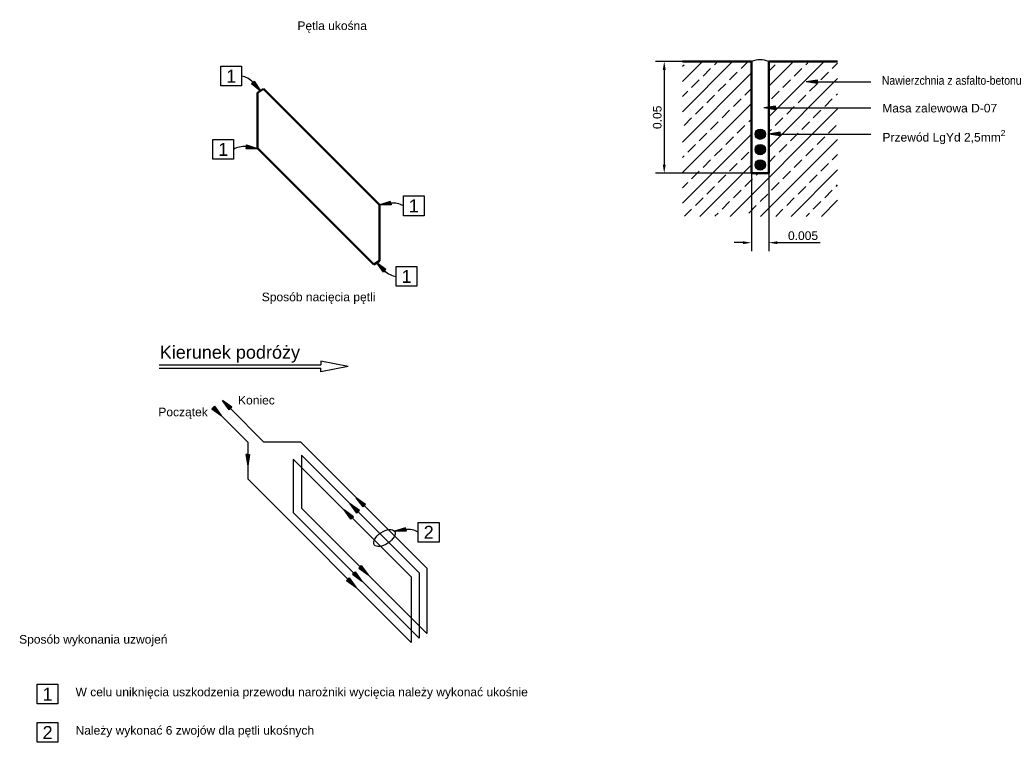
# Model space of a CAD drawing. Header units: metres. Extents: x 7499993 to 7500093, y 5790100 to 5790119.
# Tile 1 of 4: x 7499993.27 to 7500004.71, y 5790110.05 to 5790118.45. Entities that reach past the tile are written whole.
import ezdxf

# ---------------------------------------------------------------- set-up
doc = ezdxf.new("R2010")
doc.units = ezdxf.units.M
doc.header["$MEASUREMENT"] = 0
doc.layers.add('GTS - detekcja dla pojazdów', color=7, linetype='Continuous', lineweight=30)
doc.styles.get("Standard").update_dxf_attribs({"font": 'arial.ttf'})
doc.dimstyles.get("Standard").update_dxf_attribs({"dimtxt": 0.18, "dimasz": 0.18, "dimexe": 0.18, "dimexo": 0.0625, "dimgap": 0.09, "dimtad": 0, "dimtih": 1, "dimtoh": 1, "dimdec": 4, "dimzin": 0, "dimdsep": 46, "dimtxsty": 'Standard', "dimcen": 0.09, "dimadec": 0, "dimazin": 0, "dimtfac": 1, "dimtdec": 4, "dimtofl": 0, "dimtmove": 0, "dimatfit": 3, "dimfxl": 1, "dimtolj": 1, "dimtzin": 0, "dimarcsym": 0})

# ---------------------------------------------------------------- blocks, each defined once
blk = doc.blocks.new('*D21')
at = {"layer": 'GTS - detekcja dla pojazdów', "color": 0, "lineweight": -2, "transparency": 16777216}
for p, q in [((7500001.77, 5790117.965), (7500000.656, 5790117.965)), ((7500000.756, 5790117.865), (7500000.756, 5790116.765)), ((7500001.77, 5790116.665), (7500000.656, 5790116.665))]:
    blk.add_line(p, q, dxfattribs=at)
at = {"layer": 'GTS - detekcja dla pojazdów', "color": 0, "lineweight": -3, "transparency": 16777216}
for points in [[(7500000.773, 5790117.865), (7500000.739, 5790117.865), (7500000.756, 5790117.965)], [(7500000.739, 5790116.765), (7500000.773, 5790116.765), (7500000.756, 5790116.665)]]:
    blk.add_solid(points, dxfattribs=at)
at = {"layer": 'GTS - detekcja dla pojazdów', "color": 0, "lineweight": -3, "transparency": 16777216, "insert": (7500000.675, 5790117.315), "char_height": 0.1, "attachment_point": 5, "rotation": 90}
blk.add_mtext('\\A1;0.05', dxfattribs=at)
blk = doc.blocks.new('*D22')
at = {"layer": 'GTS - detekcja dla pojazdów', "color": 0, "lineweight": -2, "transparency": 16777216}
for p, q in [((7500001.77, 5790116.665), (7500001.77, 5790115.759)), ((7500001.97, 5790116.665), (7500001.97, 5790115.759)), ((7500001.67, 5790115.859), (7500001.57, 5790115.859)), ((7500002.07, 5790115.859), (7500002.569, 5790115.859))]:
    blk.add_line(p, q, dxfattribs=at)
at = {"layer": 'GTS - detekcja dla pojazdów', "color": 0, "lineweight": -3, "transparency": 16777216}
for points in [[(7500001.67, 5790115.842), (7500001.67, 5790115.875), (7500001.77, 5790115.859)], [(7500002.07, 5790115.875), (7500002.07, 5790115.842), (7500001.97, 5790115.859)]]:
    blk.add_solid(points, dxfattribs=at)
at = {"layer": 'GTS - detekcja dla pojazdów', "color": 0, "lineweight": -3, "transparency": 16777216, "insert": (7500002.369, 5790115.94), "char_height": 0.1, "attachment_point": 5}
blk.add_mtext('\\A1;0.005', dxfattribs=at)

msp = doc.modelspace()

# ---------------------------------------------------------------- hatches: boundary and pattern name
at = {"layer": 'GTS - detekcja dla pojazdów', "lineweight": -3}
h = msp.add_hatch(dxfattribs=at)
h.set_pattern_fill('ANSI33', color=256)
h.set_pattern_definition([(45, (-8.53877, 4.49864), (-0.1767766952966, 0.1767766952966), []), (45, (-8.362, 4.49864), (-0.1767766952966, 0.1767766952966), [0.125, -0.0625])])
h.paths.add_polyline_path([(7500001.77033, 5790117.96477), (7500000.97011, 5790117.96477), (7500000.97011, 5790116.16477), (7500002.77055, 5790116.16477), (7500002.77055, 5790117.96477), (7500001.97033, 5790117.96477), (7500001.97033, 5790116.66477), (7500001.77033, 5790116.66477)])
at = {"layer": 'GTS - detekcja dla pojazdów'}
h = msp.add_hatch(color=256, dxfattribs=at)
h.dxf.hatch_style = 1
h.paths.add_polyline_path([(7500002.40575, 5790117.72738), (7500002.53813, 5790117.70637), (7500002.53815, 5790117.72722), (7500002.53818, 5790117.74806)])
h = msp.add_hatch(color=256, dxfattribs=at)
h.dxf.hatch_style = 1
h.paths.add_polyline_path([(7499996.06306, 5790117.62334), (7499995.96058, 5790117.70973), (7499995.97633, 5790117.72338), (7499995.99208, 5790117.73704)])
h = msp.add_hatch(color=256, dxfattribs=at)
h.dxf.hatch_style = 1
h.paths.add_polyline_path([(7500001.91476, 5790117.4247), (7500002.04713, 5790117.40369), (7500002.04716, 5790117.42454), (7500002.04719, 5790117.44538)])
at = {"layer": 'GTS - detekcja dla pojazdów', "lineweight": -3}
h = msp.add_hatch(color=256, dxfattribs=at)
h.dxf.hatch_style = 1
h.paths.add_polyline_path([(7500001.81225, 5790117.11878, 1), (7500001.93225, 5790117.11878, 1)])
at = {"layer": 'GTS - detekcja dla pojazdów'}
h = msp.add_hatch(color=256, dxfattribs=at)
h.dxf.hatch_style = 1
h.paths.add_polyline_path([(7500001.97033, 5790117.12026), (7500002.1027, 5790117.09925), (7500002.10273, 5790117.12009), (7500002.10276, 5790117.14094)])
h = msp.add_hatch(color=256, dxfattribs=at)
h.dxf.hatch_style = 1
h.paths.add_polyline_path([(7499996.02737, 5790116.95408), (7499995.89334, 5790116.95352), (7499995.89649, 5790116.97412), (7499995.89965, 5790116.99472)])
at = {"layer": 'GTS - detekcja dla pojazdów', "lineweight": -3}
h = msp.add_hatch(color=256, dxfattribs=at)
h.dxf.hatch_style = 1
h.paths.add_polyline_path([(7500001.93225, 5790116.94016, 1), (7500001.81225, 5790116.94016, 1)])
h = msp.add_hatch(color=256, dxfattribs=at)
h.dxf.hatch_style = 1
h.paths.add_polyline_path([(7500001.81225, 5790116.76154, 1), (7500001.93225, 5790116.76154, 1)])
at = {"layer": 'GTS - detekcja dla pojazdów'}
h = msp.add_hatch(color=256, dxfattribs=at)
h.dxf.hatch_style = 1
h.paths.add_polyline_path([(7499997.44737, 5790116.29824), (7499997.5814, 5790116.29767), (7499997.57824, 5790116.31828), (7499997.57509, 5790116.33888)])
h = msp.add_hatch(color=256, dxfattribs=at)
h.dxf.hatch_style = 1
h.paths.add_polyline_path([(7499997.41418, 5790115.62581), (7499997.52143, 5790115.54543), (7499997.50649, 5790115.5309), (7499997.49155, 5790115.51637)])
h = msp.add_hatch(color=256, dxfattribs=at)
h.dxf.hatch_style = 1
h.paths.add_polyline_path([(7499995.62151, 5790114.02522), (7499995.70039, 5790113.91686), (7499995.71513, 5790113.9316), (7499995.72987, 5790113.94634)])
h = msp.add_hatch(color=256, dxfattribs=at)
h.dxf.hatch_style = 1
h.paths.add_polyline_path([(7499995.60712, 5790113.84926), (7499995.52824, 5790113.95762), (7499995.5135, 5790113.94289), (7499995.49876, 5790113.92815)])
h = msp.add_hatch(color=256, dxfattribs=at)
h.dxf.hatch_style = 1
h.paths.add_polyline_path([(7499995.91523, 5790113.26595), (7499995.93624, 5790113.39832), (7499995.9154, 5790113.39835), (7499995.89455, 5790113.39837)])
h = msp.add_hatch(color=256, dxfattribs=at)
h.dxf.hatch_style = 1
h.paths.add_polyline_path([(7499997.17751, 5790112.89646), (7499997.25639, 5790112.7881), (7499997.27113, 5790112.80284), (7499997.28587, 5790112.81758)])
h = msp.add_hatch(color=256, dxfattribs=at)
h.dxf.hatch_style = 1
h.paths.add_polyline_path([(7499997.03509, 5790112.75405), (7499997.11397, 5790112.64569), (7499997.12871, 5790112.66043), (7499997.14345, 5790112.67517)])
h = msp.add_hatch(color=256, dxfattribs=at)
h.dxf.hatch_style = 1
h.paths.add_polyline_path([(7499997.1063, 5790112.82526), (7499997.18518, 5790112.7169), (7499997.19992, 5790112.73164), (7499997.21466, 5790112.74637)])
h = msp.add_hatch(color=256, dxfattribs=at)
h.dxf.hatch_style = 1
h.paths.add_polyline_path([(7499997.62109, 5790112.50601), (7499997.75512, 5790112.50544), (7499997.75197, 5790112.52605), (7499997.74881, 5790112.54665)])
h = msp.add_hatch(color=256, dxfattribs=at)
h.dxf.hatch_style = 1
h.paths.add_polyline_path([(7499997.24344, 5790111.92812), (7499997.16455, 5790112.03648), (7499997.14982, 5790112.02174), (7499997.13508, 5790112.007)])
h = msp.add_hatch(color=256, dxfattribs=at)
h.dxf.hatch_style = 1
h.paths.add_polyline_path([(7499997.31464, 5790111.99933), (7499997.23576, 5790112.10769), (7499997.22102, 5790112.09295), (7499997.20628, 5790112.07821)])
h = msp.add_hatch(color=256, dxfattribs=at)
h.dxf.hatch_style = 1
h.paths.add_polyline_path([(7499997.17223, 5790111.85691), (7499997.09335, 5790111.96527), (7499997.07861, 5790111.95053), (7499997.06387, 5790111.9358)])

# ---------------------------------------------------------------- linework, layer by layer
at = {"layer": 'GTS - detekcja dla pojazdów', "lineweight": 50}
for p, q in [((7500001.77033, 5790117.96477), (7500000.97011, 5790117.96477)), ((7500001.77033, 5790117.96477), (7500001.77033, 5790116.66477)), ((7500002.77055, 5790117.96477), (7500001.97033, 5790117.96477)), ((7500001.97033, 5790117.96477), (7500001.97033, 5790116.66477)), ((7499996.09875, 5790117.64686), (7499997.44737, 5790116.29824)), ((7499996.02737, 5790117.59983), (7499996.02737, 5790116.95408)), ((7499996.02737, 5790116.95758), (7499997.381, 5790115.60395)), ((7500001.97033, 5790116.66477), (7500001.77033, 5790116.66477)), ((7499997.44737, 5790116.29758), (7499997.44737, 5790115.64768))]:
    msp.add_line(p, q, dxfattribs=at)
at = {"layer": 'GTS - detekcja dla pojazdów'}
for p, q in [((7500002.53818, 5790117.74806), (7500002.40575, 5790117.72738)), ((7500002.53815, 5790117.72722), (7500002.53818, 5790117.74806)), ((7499995.97633, 5790117.72338), (7499995.96058, 5790117.70973)), ((7499995.96058, 5790117.70973), (7499996.06306, 5790117.62334)), ((7499995.97633, 5790117.72338), (7499995.99208, 5790117.73704)), ((7499995.99208, 5790117.73704), (7499996.06306, 5790117.62334)), ((7500002.53813, 5790117.70637), (7500002.40575, 5790117.72738)), ((7500002.53815, 5790117.72722), (7500002.53813, 5790117.70637)), ((7500002.53815, 5790117.72722), (7500003.15574, 5790117.72722)), ((7500002.04719, 5790117.44538), (7500001.91476, 5790117.4247)), ((7500002.04713, 5790117.40369), (7500001.91476, 5790117.4247)), ((7500002.04716, 5790117.42454), (7500002.04713, 5790117.40369)), ((7500002.04716, 5790117.42454), (7500002.04719, 5790117.44538)), ((7500002.04716, 5790117.42593), (7500003.15574, 5790117.42454)), ((7500002.10276, 5790117.14094), (7500001.97033, 5790117.12026)), ((7500002.1027, 5790117.09925), (7500001.97033, 5790117.12026)), ((7500002.10273, 5790117.12009), (7500002.1027, 5790117.09925)), ((7500002.10273, 5790117.12009), (7500002.10276, 5790117.14094)), ((7500002.10273, 5790117.12009), (7500003.15801, 5790117.12009)), ((7499995.89649, 5790116.97412), (7499995.89334, 5790116.95352)), ((7499995.89334, 5790116.95352), (7499996.02737, 5790116.95408)), ((7499995.89649, 5790116.97412), (7499995.89965, 5790116.99472)), ((7499995.89965, 5790116.99472), (7499996.02737, 5790116.95408)), ((7499997.57509, 5790116.33888), (7499997.44737, 5790116.29824)), ((7499997.5814, 5790116.29767), (7499997.44737, 5790116.29824)), ((7499997.57824, 5790116.31828), (7499997.57509, 5790116.33888)), ((7499997.57824, 5790116.31828), (7499997.5814, 5790116.29767)), ((7499997.52143, 5790115.54543), (7499997.41418, 5790115.62581)), ((7499997.49155, 5790115.51637), (7499997.41418, 5790115.62581)), ((7499997.50649, 5790115.5309), (7499997.49155, 5790115.51637)), ((7499997.50649, 5790115.5309), (7499997.52143, 5790115.54543)), ((7499994.88669, 5790114.43858), (7499996.76689, 5790114.43858)), ((7499997.08408, 5790114.42007), (7499996.76689, 5790114.48065)), ((7499996.76689, 5790114.48065), (7499996.76689, 5790114.43858)), ((7499994.88669, 5790114.40156), (7499996.76689, 5790114.40156)), ((7499997.08408, 5790114.42007), (7499996.76689, 5790114.35949)), ((7499996.76689, 5790114.35949), (7499996.76689, 5790114.40156)), ((7499995.72987, 5790113.94634), (7499995.62151, 5790114.02522)), ((7499995.70039, 5790113.91686), (7499995.62151, 5790114.02522)), ((7499995.5135, 5790113.94289), (7499995.49876, 5790113.92815)), ((7499995.49876, 5790113.92815), (7499995.60712, 5790113.84926)), ((7499995.5135, 5790113.94289), (7499995.52824, 5790113.95762)), ((7499995.52824, 5790113.95762), (7499995.60712, 5790113.84926)), ((7499995.71513, 5790113.9316), (7499995.70039, 5790113.91686)), ((7499995.71513, 5790113.9316), (7499995.72987, 5790113.94634)), ((7499995.71513, 5790113.9316), (7499996.10075, 5790113.54597)), ((7499995.91523, 5790113.54115), (7499995.60712, 5790113.84926)), ((7499995.91523, 5790113.54115), (7499995.91523, 5790113.11391)), ((7499996.10075, 5790113.54597), (7499996.528, 5790113.54597)), ((7499996.528, 5790113.54597), (7499997.99609, 5790112.07788)), ((7499995.9154, 5790113.39835), (7499995.89455, 5790113.39837)), ((7499995.89455, 5790113.39837), (7499995.91523, 5790113.26595)), ((7499995.93624, 5790113.39832), (7499995.91523, 5790113.26595)), ((7499995.9154, 5790113.39835), (7499995.93624, 5790113.39832)), ((7499996.4456, 5790113.34354), (7499997.81426, 5790111.97488)), ((7499996.4456, 5790113.34354), (7499996.4456, 5790112.72596)), ((7499996.54138, 5790113.39017), (7499996.54138, 5790112.77259)), ((7499996.54138, 5790113.39017), (7499997.9068, 5790112.02476)), ((7499995.91523, 5790113.11391), (7499997.81426, 5790111.21488)), ((7499997.25639, 5790112.7881), (7499997.17751, 5790112.89646)), ((7499997.28587, 5790112.81758), (7499997.17751, 5790112.89646)), ((7499996.4456, 5790112.72596), (7499997.9068, 5790111.26476)), ((7499996.54138, 5790112.77259), (7499997.99609, 5790111.31788)), ((7499997.11397, 5790112.64569), (7499997.03509, 5790112.75405)), ((7499997.14345, 5790112.67517), (7499997.03509, 5790112.75405)), ((7499997.18518, 5790112.7169), (7499997.1063, 5790112.82526)), ((7499997.21466, 5790112.74637), (7499997.1063, 5790112.82526)), ((7499997.19992, 5790112.73164), (7499997.18518, 5790112.7169)), ((7499997.19992, 5790112.73164), (7499997.21466, 5790112.74637)), ((7499997.27113, 5790112.80284), (7499997.25639, 5790112.7881)), ((7499997.27113, 5790112.80284), (7499997.28587, 5790112.81758)), ((7499997.12871, 5790112.66043), (7499997.11397, 5790112.64569)), ((7499997.12871, 5790112.66043), (7499997.14345, 5790112.67517)), ((7499997.74881, 5790112.54665), (7499997.62109, 5790112.50601)), ((7499997.75512, 5790112.50544), (7499997.62109, 5790112.50601)), ((7499997.75197, 5790112.52605), (7499997.74881, 5790112.54665)), ((7499997.75197, 5790112.52605), (7499997.75512, 5790112.50544)), ((7499997.14982, 5790112.02174), (7499997.16455, 5790112.03648)), ((7499997.16455, 5790112.03648), (7499997.24344, 5790111.92812)), ((7499997.22102, 5790112.09295), (7499997.20628, 5790112.07821)), ((7499997.20628, 5790112.07821), (7499997.31464, 5790111.99933)), ((7499997.22102, 5790112.09295), (7499997.23576, 5790112.10769)), ((7499997.23576, 5790112.10769), (7499997.31464, 5790111.99933)), ((7499997.99609, 5790112.07788), (7499997.99609, 5790111.31788)), ((7499997.07861, 5790111.95053), (7499997.06387, 5790111.9358)), ((7499997.06387, 5790111.9358), (7499997.17223, 5790111.85691)), ((7499997.07861, 5790111.95053), (7499997.09335, 5790111.96527)), ((7499997.09335, 5790111.96527), (7499997.17223, 5790111.85691)), ((7499997.14982, 5790112.02174), (7499997.13508, 5790112.007)), ((7499997.13508, 5790112.007), (7499997.24344, 5790111.92812)), ((7499997.81426, 5790111.97488), (7499997.81426, 5790111.21488)), ((7499997.9068, 5790112.02476), (7499997.9068, 5790111.26476))]:
    msp.add_line(p, q, dxfattribs=at)
for points in [[(7499995.60432, 5790117.90925), (7499995.84474, 5790117.90925), (7499995.84474, 5790117.67973), (7499995.60432, 5790117.67973)], [(7499995.50976, 5790117.05783), (7499995.75018, 5790117.05783), (7499995.75018, 5790116.82831), (7499995.50976, 5790116.82831)], [(7499997.72456, 5790116.40198), (7499997.96498, 5790116.40198), (7499997.96498, 5790116.17246), (7499997.72456, 5790116.17246)], [(7499997.64193, 5790115.58219), (7499997.88235, 5790115.58219), (7499997.88235, 5790115.35267), (7499997.64193, 5790115.35267)], [(7499997.89828, 5790112.60975), (7499998.1387, 5790112.60975), (7499998.1387, 5790112.38023), (7499997.89828, 5790112.38023)], [(7499993.46976, 5790110.72942), (7499993.71019, 5790110.72942), (7499993.71019, 5790110.4999), (7499993.46976, 5790110.4999)], [(7499993.46976, 5790110.28389), (7499993.71019, 5790110.28389), (7499993.71019, 5790110.05437), (7499993.46976, 5790110.05437)]]:
    msp.add_lwpolyline(points, close=True, dxfattribs=at)
at = {"layer": 'GTS - detekcja dla pojazdów', "lineweight": 50}
for points in [[(7499996.09875, 5790117.64686), (7499996.02737, 5790117.59983)], [(7499997.381, 5790115.60395), (7499997.44737, 5790115.64768)]]:
    msp.add_lwpolyline(points, dxfattribs=at)
at = {"layer": 'GTS - detekcja dla pojazdów'}
for centre in [(7500001.87225, 5790117.11878), (7500001.87225, 5790116.94016), (7500001.87225, 5790116.76154)]:
    msp.add_circle(centre, 0.06, dxfattribs=at)
for centre, radius, start, end in [((7500001.87033, 5790117.70585), 0.27756, 68.882314, 111.117687), ((7499995.79902, 5790117.5519), 0.24686, 44.040207, 79.326335), ((7499995.87248, 5790116.72863), 0.24686, 84.410275, 119.696403), ((7499997.60226, 5790116.07278), 0.24686, 60.303597, 95.589725), ((7499997.67371, 5790115.71223), 0.24686, 227.317257, 262.603385), ((7499997.77598, 5790112.28055), 0.24686, 60.303597, 95.589725)]:
    msp.add_arc(centre, radius, start, end, dxfattribs=at)
msp.add_ellipse((7499997.50387, 5790112.42769), major_axis=(0.11799, 0.07823), ratio=0.51965697, dxfattribs=at)

# ---------------------------------------------------------------- texts
at = {"layer": 'GTS - detekcja dla pojazdów', "attachment_point": 1}
for s, width, insert, char_height in [('Pętla ukośna', 1.3901377, (7499996.49352, 5790118.4293), 0.1), ('\\pxqc;1', 0.2404249, (7499995.60432, 5790117.86872), 0.15), ('Nawierzchnia z asfalto-betonu', 1.9053967, (7500003.28357, 5790117.79364), 0.1), ('Masa zalewowa D-07', 1.9053967, (7500003.29002, 5790117.47185), 0.1), ('\\A1;Przewód LgYd 2,5mm{\\H0.7x;\\S2^ ;}', 1.9053967, (7500003.29229, 5790117.16741), 0.1), ('\\pxqc;1', 0.2404249, (7499995.50976, 5790117.0173), 0.15), ('\\pxqc;1', 0.2404249, (7499997.72456, 5790116.36145), 0.15), ('\\pxqc;1', 0.2404249, (7499997.64193, 5790115.54166), 0.15), ('Sposób nacięcia pętli', 1.3901377, (7499996.07896, 5790115.27835), 0.1), ('Kierunek podróży', 2.5336513, (7499994.89288, 5790114.66092), 0.15), ('\\pxql;Koniec', 0.6068482, (7499995.8032, 5790114.07936), 0.1), ('\\pi0.043547;Początek', 0.6068482, (7499994.83353, 5790113.94197), 0.1), ('\\pxqc;2', 0.2404249, (7499997.89828, 5790112.56922), 0.15), ('Sposób wykonania uzwojeń', 2.3459644, (7499993.25903, 5790111.30058), 0.1), ('\\pxqc;1', 0.2404249, (7499993.46976, 5790110.68889), 0.15), ('W celu uniknięcia uszkodzenia przewodu narożniki wycięcia należy wykonać ukośnie', 6.0733346, (7499993.91482, 5790110.68889), 0.1), ('\\pxqc;2', 0.2404249, (7499993.46976, 5790110.24336), 0.15), ('Należy wykonać 6 zwojów dla pętli ukośnych', 5.4950742, (7499993.91482, 5790110.24336), 0.1)]:
    msp.add_mtext_dynamic_manual_height_columns(s, width=width, gutter_width=1, heights=[0], dxfattribs=dict(at, insert=insert, char_height=char_height))

# ---------------------------------------------------------------- dimensions: what is measured, and where the dimension line sits
at = {"layer": 'GTS - detekcja dla pojazdów', "lineweight": -3}
dim = msp.add_linear_dim(base=(7500000.75613, 5790116.66477), p1=(7500001.77033, 5790117.96477), p2=(7500001.77033, 5790116.66477), angle=90, text='0.05', dimstyle='Standard', override={"dimtxt": 0.1, "dimasz": 0.1, "dimexe": 0.1, "dimexo": 0, "dimgap": 0.03, "dimtad": 1, "dimtih": 0, "dimdec": 2}, dxfattribs=at)
dim.commit()
dim.dimension.update_dxf_attribs({"geometry": '*D21', "text_midpoint": (7500000.67507, 5790117.31477)})
dim = msp.add_linear_dim(base=(7500001.97033, 5790115.85879), p1=(7500001.77033, 5790116.66477), p2=(7500001.97033, 5790116.66477), text='0.005', dimstyle='Standard', override={"dimtxt": 0.1, "dimasz": 0.1, "dimexe": 0.1, "dimexo": 0, "dimgap": 0.03, "dimtad": 1, "dimdec": 2}, dxfattribs=at)
dim.commit()
dim.dimension.update_dxf_attribs({"geometry": '*D22', "text_midpoint": (7500002.36943, 5790115.93984)})

doc.saveas('drawing.dxf')
